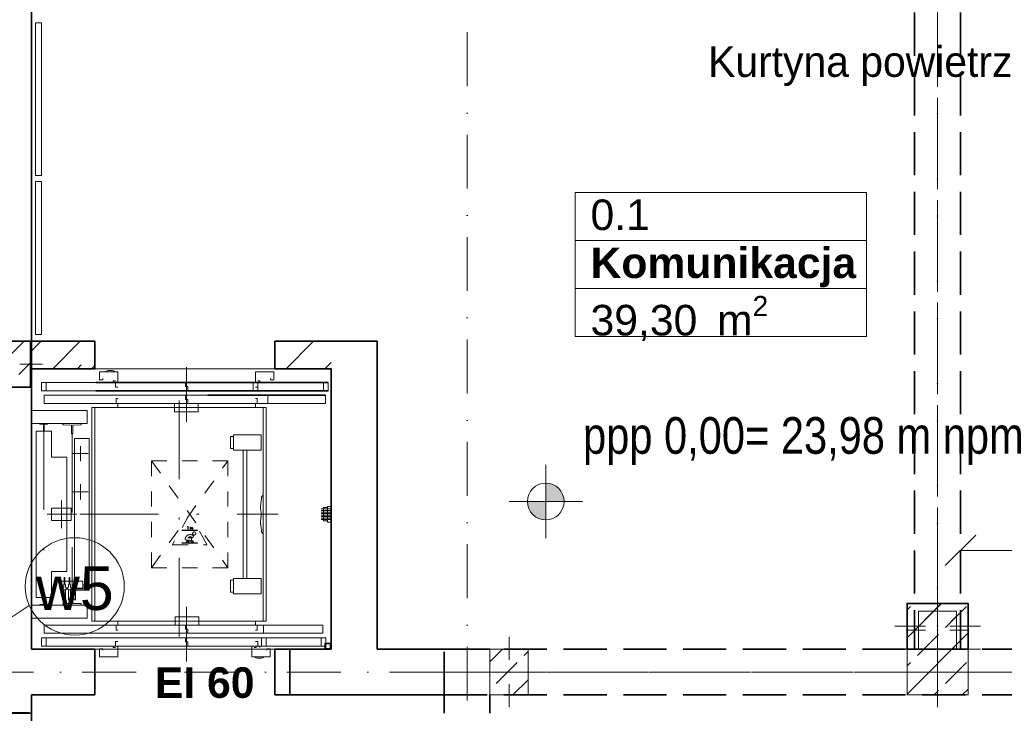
# Model space of a CAD drawing. Header units: millimetres. Extents: x -34676 to 172266, y 39940 to 476087.
# Tile 109 of 256: x 34911 to 41355, y 284253 to 288794. Entities that reach past the tile are written whole.
import ezdxf
from ezdxf.lldxf.tags import DXFTag

# ---------------------------------------------------------------- set-up
doc = ezdxf.new("R2010")
doc.units = ezdxf.units.MM
doc.header["$MEASUREMENT"] = 0
for name, pattern in [('DASHED', [2, 1, -1]), ('Krawędzie ukryte', [3.912222, 2.822222, -1.09]), ('Kropki i Kreski', [6.702778, 3.527778, -1.763889, 0, -1.411111]), ('Przerywana', [5.644444, 2.822222, -2.822222]), ('TRAZO_Y_PUNTO', [10.3, 5.15, -2.5, 0.15, -2.5])]:
    doc.linetypes.add(name, pattern=pattern)
for name, color, linetype in [('#podkład', 252, 'Continuous'), ('- strefy pomieszczeń', 7, 'Continuous'), ('2D - Ogólne', 7, 'Continuous'), ('Drzwi Archicad', 7, 'Continuous'), ('IS_Text_Pion_Wodociag', 7, 'Continuous'), ('Konstrukcja - Belki', 7, 'Continuous'), ('Konstrukcja - Siatka mod', 7, 'Continuous'), ('Konstrukcja - Stropy', 7, 'Continuous'), ('Konstrukcja - Słupy', 7, 'Continuous'), ('Konstrukcja - Ściany działowe', 7, 'Continuous'), ('Konstrukcja - Ściany nośne wew..P', 7, 'Continuous'), ('Opisy - Etykiety', 7, 'Continuous'), ('Opisy - Tekst', 7, 'Continuous'), ('Wnętrze - Wyposażenie', 7, 'Continuous'), ('Wymiarowanie - Poziomy', 7, 'Continuous')]:
    doc.layers.add(name, color=color, linetype=linetype)
doc.styles.get("Standard").update_dxf_attribs({"font": 'arial.ttf'})
doc.styles.add('STYL_AUTOMATYCZNY_1', font='arial.ttf')
doc.styles.add('STYL_AUTOMATYCZNY_2', font='arial.ttf')
doc.styles.add('STYL_AUTOMATYCZNY_4', font='arial.ttf')
doc.styles.add('STYL_AUTOMATYCZNY_5', font='arial.ttf')
doc.styles.add('STYL_AUTOMATYCZNY_7', font='txt')
tags = doc.linetypes.add('SOLID', pattern=[10, 10, 0]).pattern_tags.tags
tags[6:7] = [DXFTag(74, 4), DXFTag(75, 0), DXFTag(340, '0'), DXFTag(46, 0.0), DXFTag(50, 0.0), DXFTag(44, 0.0), DXFTag(45, 0.0)]
tags[4:5] = [DXFTag(74, 4), DXFTag(75, 0), DXFTag(340, '0'), DXFTag(46, 0.0), DXFTag(50, 0.0), DXFTag(44, 0.0), DXFTag(45, 0.0)]
pattern_1 = [(45, (-208051.03, 672090.37), (-183.84776, 183.84776), []), (45, (-208142.95, 672182.3), (-183.84776, 183.84776), [195, -65])]
pattern_2 = [(45, (-208051.03, 672090.37), (-127.27922, 127.27922), [])]

# ---------------------------------------------------------------- blocks, each defined once
blk = doc.blocks.new('UHYGFFFF')
at = {"layer": 'Konstrukcja - Słupy', "linetype": 'Continuous', "lineweight": 25}
h = blk.add_hatch(dxfattribs=at)
h.set_pattern_fill('Beton_zbrojony_0002', color=252, style=0, pattern_type=2)
h.set_pattern_definition(pattern_1)
h.paths.add_polyline_path([(34290, 392528.6), (34590, 392528.6), (34590, 392828.6), (34290, 392828.6)])
h = blk.add_hatch(dxfattribs=at)
h.set_pattern_fill('Beton_zbrojony_0002', color=252, style=0, pattern_type=2)
h.set_pattern_definition(pattern_1)
h.paths.add_polyline_path([(40327.6, 390512.7), (40727.6, 390512.7), (40727.6, 391112.7), (40327.6, 391112.7)])
h = blk.add_hatch(dxfattribs=at)
h.set_pattern_fill('Beton_zbrojony_0002', color=252, style=0, pattern_type=2)
h.set_pattern_definition(pattern_1)
h.paths.add_polyline_path([(40327.6, 390812.6), (40727.6, 390812.6), (40727.6, 391112.6), (40327.6, 391112.6)])
h = blk.add_hatch(dxfattribs=at)
h.set_pattern_fill('Beton_zbrojony_0002', color=252, style=0, pattern_type=2)
h.set_pattern_definition(pattern_1)
h.paths.add_polyline_path([(40402.6, 390811.4), (40652.6, 390811.4), (40652.6, 391061.4), (40402.6, 391061.4)])
h = blk.add_hatch(dxfattribs=at)
h.set_pattern_fill('Beton_zbrojony_0002', color=252, style=0, pattern_type=2)
h.set_pattern_definition(pattern_1)
h.paths.add_polyline_path([(37847.6, 390512.6), (37847.6, 390812.6), (37597.6, 390812.6), (37597.6, 390512.6)])
at = {"layer": 'Konstrukcja - Ściany działowe', "linetype": 'Continuous', "lineweight": 13}
h = blk.add_hatch(dxfattribs=at)
h.set_pattern_fill('Bloczki_ceramiczne_0002', color=252, style=0, pattern_type=2)
h.set_pattern_definition(pattern_2)
h.paths.add_polyline_path([(34597.6, 392828.6), (34597.6, 392648.6), (35010.6, 392648.6), (35010.6, 392828.6)])
h = blk.add_hatch(dxfattribs=at)
h.set_pattern_fill('Bloczki_ceramiczne_0002', color=252, style=0, pattern_type=2)
h.set_pattern_definition(pattern_2)
h.paths.add_polyline_path([(36559.3, 392828.6), (36190.6, 392828.6), (36190.6, 392648.6), (36559.3, 392648.6)])
at = {"layer": 'Wymiarowanie - Poziomy', "linetype": 'Continuous', "lineweight": 13}
for points in [[(37963, 391779.4), (38083, 391779.4), (38073.9, 391825.3), (38047.9, 391864.2), (38008.9, 391890.2), (37963, 391899.4)], [(37963, 391779.4), (37843, 391779.4), (37852.1, 391733.4), (37878.2, 391694.5), (37917.1, 391668.5), (37963, 391659.4)]]:
    blk.add_hatch(color=252, dxfattribs=at).paths.add_polyline_path(points)
at = {"layer": '- strefy pomieszczeń', "color": 252, "linetype": 'Continuous', "lineweight": 13, "ltscale": 100}
for p, q in [((38156.1, 393802.2), (40063.3, 393802.2)), ((38156.1, 393487.9), (38156.1, 393802.2)), ((40063.3, 393802.2), (40063.3, 393487.9)), ((40063.3, 393487.9), (38156.1, 393487.9)), ((38156.1, 393487.9), (40063.3, 393487.9)), ((38156.1, 393173.6), (38156.1, 393487.9)), ((40063.3, 393487.9), (40063.3, 393173.6)), ((40063.3, 393173.6), (38156.1, 393173.6)), ((38156.1, 393173.6), (40063.3, 393173.6)), ((38156.1, 392859.4), (38156.1, 393173.6)), ((40063.3, 393173.6), (40063.3, 392859.4)), ((40063.3, 392859.4), (38156.1, 392859.4))]:
    blk.add_line(p, q, dxfattribs=at)
at = {"color": 252, "linetype": 'Continuous', "lineweight": 13, "ltscale": 100}
for p, q in [((34622.6, 394913.6), (34622.6, 393913.6)), ((34622.6, 394913.6), (34662.6, 394913.6)), ((34662.6, 394913.6), (34662.6, 393913.6)), ((34622.6, 393913.6), (34662.6, 393913.6)), ((34622.6, 393873.6), (34622.6, 392873.6)), ((34622.6, 393873.6), (34662.6, 393873.6)), ((34662.6, 393873.6), (34662.6, 392873.6)), ((34622.6, 392873.6), (34662.6, 392873.6))]:
    blk.add_line(p, q, dxfattribs=at)
at = {"color": 252, "linetype": 'Przerywana', "lineweight": 13, "ltscale": 100}
for p, q in [((34622.6, 394913.6), (34622.6, 393913.6)), ((34622.6, 394913.6), (34662.6, 394913.6)), ((34662.6, 394913.6), (34662.6, 393913.6)), ((34622.6, 393913.6), (34662.6, 393913.6)), ((34622.6, 393873.6), (34622.6, 392873.6)), ((34622.6, 393873.6), (34662.6, 393873.6)), ((34662.6, 393873.6), (34662.6, 392873.6)), ((34622.6, 392873.6), (34662.6, 392873.6))]:
    blk.add_line(p, q, dxfattribs=at)
at = {"color": 252, "linetype": 'Continuous', "lineweight": 35, "ltscale": 100, "flags": 128}
for points in [[(36287.6, 390812.6), (36190.6, 390812.6)], [(36190.6, 390512.6), (36190.6, 390812.6)], [(36190.6, 390512.6), (36287.6, 390512.6)]]:
    blk.add_lwpolyline(points, dxfattribs=at)
at = {"layer": 'Drzwi Archicad', "color": 252, "linetype": 'Continuous', "lineweight": 35, "ltscale": 100}
for p, q in [((35010.6, 392828.6), (35010.6, 392648.6)), ((36190.6, 392828.6), (36190.6, 392648.6)), ((35010.6, 390512.6), (35010.6, 390812.6)), ((36190.6, 390512.6), (36190.6, 390812.6))]:
    blk.add_line(p, q, dxfattribs=at)
at = {"layer": 'Konstrukcja - Belki', "color": 252, "linetype": 'Krawędzie ukryte', "lineweight": 35, "ltscale": 100}
for p, q in [((40377.6, 395762.6), (40377.6, 390812.6)), ((40677.6, 395762.6), (40677.6, 390812.6)), ((37297.6, 390812.6), (43727.6, 390812.6)), ((37297.6, 390512.6), (37297.6, 390812.6)), ((40377.6, 390812.6), (40677.6, 390812.6)), ((37297.6, 390512.6), (43727.6, 390512.6)), ((34297.6, 390396.9), (34597.6, 390396.9)), ((34597.6, 390396.9), (34597.6, 388452.5))]:
    blk.add_line(p, q, dxfattribs=at)
at = {"layer": 'Konstrukcja - Belki', "color": 252, "linetype": 'Kropki i Kreski', "lineweight": 13, "ltscale": 100}
for p, q in [((40527.6, 395762.6), (40527.6, 390812.6)), ((37297.6, 390662.6), (43727.6, 390662.6))]:
    blk.add_line(p, q, dxfattribs=at)
at = {"layer": 'Konstrukcja - Siatka mod', "color": 252, "linetype": 'Kropki i Kreski', "lineweight": 13, "ltscale": 100}
for p, q in [((37447.6, 398873.3), (37447.6, 381903.8)), ((40527.6, 398868.6), (40527.6, 381903.8)), ((20180, 390662.6), (49624.6, 390662.6))]:
    blk.add_line(p, q, dxfattribs=at)
at = {"layer": 'Konstrukcja - Stropy', "color": 252, "linetype": 'Continuous', "lineweight": 13, "ltscale": 100, "flags": 128}
blk.add_lwpolyline([(34597.5, 390812.6), (36559.3, 390812.6), (36559.3, 392648.6), (34597.5, 392648.6)], close=True, dxfattribs=at)
at = {"layer": 'Konstrukcja - Słupy', "color": 252, "linetype": 'Continuous', "lineweight": 0, "ltscale": 100}
for p, q in [((34520, 392678.6), (34670, 392678.6)), ((40527.6, 391042.6), (40527.6, 391192.6)), ((40447.6, 390962.6), (40247.6, 390962.6)), ((40607.6, 390962.6), (40807.6, 390962.6)), ((40527.6, 390882.6), (40527.6, 390732.6))]:
    blk.add_line(p, q, dxfattribs=at)
at = {"layer": 'Konstrukcja - Słupy', "color": 252, "linetype": 'Continuous', "lineweight": 13, "ltscale": 100}
for p, q in [((40527.6, 390892.7), (40527.6, 391192.7)), ((40527.6, 391016.4), (40527.6, 391141.4)), ((37722.6, 390742.6), (37722.6, 390892.6)), ((40447.6, 390936.4), (40322.6, 390936.4)), ((40607.6, 390936.4), (40732.6, 390936.4)), ((40447.6, 390812.7), (40247.6, 390812.7)), ((40527.6, 390856.4), (40527.6, 390731.4)), ((40607.6, 390812.7), (40807.6, 390812.7)), ((40527.6, 390732.7), (40527.6, 390432.7)), ((37642.6, 390662.6), (37517.6, 390662.6)), ((37802.6, 390662.6), (37927.6, 390662.6)), ((37722.6, 390582.6), (37722.6, 390432.6))]:
    blk.add_line(p, q, dxfattribs=at)
at = {"layer": 'Konstrukcja - Słupy', "color": 252, "linetype": 'Continuous', "lineweight": 35, "ltscale": 100, "flags": 128}
for points in [[(34290, 392528.6), (34590, 392528.6), (34590, 392828.6), (34290, 392828.6)], [(40327.6, 390812.6), (40727.6, 390812.6), (40727.6, 391112.6), (40327.6, 391112.6)]]:
    blk.add_lwpolyline(points, close=True, dxfattribs=at)
at = {"layer": 'Konstrukcja - Słupy', "color": 252, "linetype": 'Continuous', "lineweight": 13, "ltscale": 100, "flags": 128}
for points in [[(40327.6, 390512.7), (40727.6, 390512.7), (40727.6, 391112.7), (40327.6, 391112.7)], [(40402.6, 390811.4), (40652.6, 390811.4), (40652.6, 391061.4), (40402.6, 391061.4)], [(37847.6, 390512.6), (37847.6, 390812.6), (37597.6, 390812.6), (37597.6, 390512.6)]]:
    blk.add_lwpolyline(points, close=True, dxfattribs=at)
at = {"layer": 'Konstrukcja - Słupy', "color": 252, "linetype": 'Continuous', "lineweight": 0, "ltscale": 100}
blk.add_point((40527.6, 390962.6), dxfattribs=at)
at = {"layer": 'Konstrukcja - Słupy', "color": 252, "linetype": 'Continuous', "lineweight": 13, "ltscale": 100}
for p in [(40527.6, 390936.4), (40527.6, 390812.7), (37722.6, 390662.6)]:
    blk.add_point(p, dxfattribs=at)
at = {"layer": 'Konstrukcja - Ściany działowe', "color": 252, "linetype": 'Continuous', "lineweight": 35, "ltscale": 100}
for p, q in [((35010.6, 392828.6), (35010.6, 392648.6)), ((36190.6, 392828.6), (36190.6, 392648.6))]:
    blk.add_line(p, q, dxfattribs=at)
at = {"layer": 'Konstrukcja - Ściany działowe', "color": 252, "linetype": 'Continuous', "lineweight": 35, "ltscale": 100, "flags": 128}
for points in [[(35010.6, 392828.6), (34597.6, 392828.6)], [(34597.6, 392828.6), (34597.6, 392648.6)], [(36559.3, 392828.6), (36190.6, 392828.6)], [(36859.3, 392828.6), (36559.3, 392828.6)], [(34597.6, 392648.6), (35010.6, 392648.6)], [(36190.6, 392648.6), (36559.3, 392648.6)]]:
    blk.add_lwpolyline(points, dxfattribs=at)
at = {"layer": 'Konstrukcja - Ściany nośne wew..P', "color": 252, "linetype": 'Continuous', "lineweight": 35, "ltscale": 100}
for p, q in [((35010.6, 390512.6), (35010.6, 390812.6)), ((36287.6, 390812.6), (36287.6, 390512.6))]:
    blk.add_line(p, q, dxfattribs=at)
at = {"layer": 'Konstrukcja - Ściany nośne wew..P', "color": 252, "linetype": 'Continuous', "lineweight": 35, "ltscale": 100, "flags": 128}
for points in [[(34597.6, 390812.6), (34597.6, 395462.6)], [(36859.3, 390812.6), (36859.3, 392828.6)], [(36559.3, 392648.6), (36559.3, 390812.6)], [(35010.6, 390812.6), (34597.6, 390812.6)], [(36559.3, 390812.6), (36287.6, 390812.6)], [(37597.6, 390812.6), (36859.3, 390812.6)], [(34597.6, 390512.6), (35010.6, 390512.6)], [(34597.6, 390392.7), (34597.6, 390512.6)], [(36287.6, 390512.6), (37297.6, 390512.6)], [(37297.6, 390512.6), (37297.6, 390392.6)], [(37597.6, 390392.6), (37597.6, 390512.6)], [(34297.6, 390392.7), (34597.6, 390392.7)]]:
    blk.add_lwpolyline(points, dxfattribs=at)
at = {"layer": 'Opisy - Etykiety', "color": 252, "linetype": 'Continuous', "lineweight": 20, "ltscale": 100}
for p, q in [((40777.6, 391559.4), (40577.6, 391359.4)), ((40677.6, 391459.4), (41041.7, 391459.4))]:
    blk.add_line(p, q, dxfattribs=at)
at = {"layer": 'Wnętrze - Wyposażenie', "color": 252, "linetype": 'Continuous', "lineweight": 13, "ltscale": 100}
for p, q in [((34597.6, 390812.6), (34597.6, 392648.6)), ((34922.6, 392648.6), (34597.6, 392648.6)), ((34897.6, 392648.6), (34922.6, 392673.6)), ((35042.6, 392628.6), (35162.6, 392628.6)), ((35042.6, 392575.6), (35042.6, 392628.6)), ((35082.6, 392628.6), (35087.2, 392632.4)), ((35082.6, 392628.6), (35082.6, 392628.6)), ((35087.2, 392632.4), (35092.9, 392635.4)), ((35092.9, 392635.4), (35098.8, 392637.1)), ((35098.8, 392637.1), (35105.1, 392637.6)), ((35120.1, 392637.6), (35105, 392637.6)), ((35126.3, 392637.1), (35120.1, 392637.6)), ((35132.2, 392635.4), (35126.3, 392637.1)), ((35137.9, 392632.4), (35132.2, 392635.4)), ((35142.6, 392628.6), (35137.9, 392632.4)), ((35142.6, 392628.6), (35142.6, 392628.6)), ((35162.6, 392628.6), (35162.6, 392558.6)), ((36062.6, 392628.6), (36062.6, 392558.6)), ((36182.6, 392628.6), (36062.6, 392628.6)), ((36178.6, 392648.6), (36197.6, 392648.6)), ((36178.6, 392648.6), (36557.6, 392648.6)), ((36182.6, 392575.6), (36182.6, 392628.6)), ((36557.6, 392648.6), (36557.6, 390812.6)), ((34662.6, 392558.6), (34662.6, 392504.6)), ((36077.6, 392558.6), (34662.6, 392558.6)), ((36538.6, 392558.6), (34662.6, 392558.6)), ((34692.6, 392504.6), (34692.6, 392558.6)), ((35064.6, 392575.6), (35042.6, 392575.6)), ((35064.6, 392585.6), (35064.6, 392575.6)), ((35132.6, 392568.6), (35147.6, 392568.6)), ((35132.6, 392558.6), (35132.6, 392568.6)), ((35147.6, 392558.6), (35147.6, 392528.6)), ((35212.6, 392558.6), (35212.6, 392558.6)), ((35562.6, 392558.6), (35212.6, 392558.6)), ((35562.6, 392558.6), (35212.6, 392558.6)), ((35562.6, 392558.6), (35562.6, 392558.6)), ((35605.1, 392558.6), (35605.1, 392531.6)), ((35662.6, 392558.6), (35662.6, 392558.6)), ((36012.6, 392558.6), (35662.6, 392558.6)), ((36012.6, 392558.6), (35662.6, 392558.6)), ((36012.6, 392558.6), (36012.6, 392558.6)), ((36047.6, 392558.6), (36047.6, 392504.6)), ((36092.6, 392568.6), (36077.6, 392568.6)), ((36077.6, 392504.6), (36077.6, 392558.6)), ((36077.6, 392558.6), (36077.6, 392528.6)), ((36092.6, 392558.6), (36092.6, 392568.6)), ((36160.6, 392585.6), (36160.6, 392575.6)), ((36160.6, 392575.6), (36182.6, 392575.6)), ((36508.6, 392558.6), (36508.6, 392504.6)), ((36538.6, 392504.6), (36538.6, 392558.6)), ((36077.6, 392504.6), (34662.6, 392504.6)), ((36538.6, 392504.6), (34662.6, 392504.6)), ((35162.6, 392528.6), (35147.6, 392528.6)), ((35562.6, 392504.6), (35212.6, 392504.6)), ((35605.1, 392531.6), (35620.1, 392531.6)), ((35620.1, 392531.6), (35620.1, 392504.6)), ((36012.6, 392504.6), (35662.6, 392504.6)), ((36062.6, 392528.6), (36077.6, 392528.6)), ((34680.6, 392474.6), (34680.6, 392420.6)), ((36144.6, 392474.6), (34680.6, 392474.6)), ((36520.6, 392474.6), (34680.6, 392474.6)), ((34680.6, 392420.6), (36144.6, 392420.6)), ((34680.6, 392420.6), (34680.6, 392420.6)), ((36144.6, 392420.6), (34680.6, 392420.6)), ((34680.6, 392420.6), (36520.6, 392420.6)), ((36520.6, 392420.6), (34680.6, 392420.6)), ((36520.6, 392474.6), (34844.6, 392474.6)), ((36520.6, 392420.6), (34844.6, 392420.6)), ((35162.6, 392454.6), (35150.6, 392454.6)), ((35150.6, 392454.6), (35150.6, 392420.6)), ((35162.6, 392395.6), (35162.6, 392420.6)), ((35562.6, 392474.6), (35212.6, 392474.6)), ((35562.6, 392474.6), (35212.6, 392474.6)), ((35212.6, 392474.6), (35212.6, 392474.6)), ((35562.6, 392420.6), (35212.6, 392420.6)), ((35313.6, 392420.6), (35461.6, 392420.6)), ((35313.6, 392420.6), (35313.6, 392420.6)), ((35461.6, 392420.6), (35461.6, 392420.6)), ((35532.6, 392420.6), (35532.6, 392366.6)), ((35562.6, 392474.6), (35562.6, 392474.6)), ((35605.1, 392447.6), (35605.1, 392474.6)), ((35620.1, 392447.6), (35605.1, 392447.6)), ((35620.1, 392420.6), (35620.1, 392447.6)), ((36012.6, 392474.6), (35662.6, 392474.6)), ((36012.6, 392474.6), (35662.6, 392474.6)), ((35662.6, 392474.6), (35662.6, 392474.6)), ((36012.6, 392420.6), (35662.6, 392420.6)), ((35687.6, 392366.6), (35687.6, 392420.6)), ((36062.6, 392420.6), (35900.6, 392420.6)), ((36012.6, 392474.6), (36012.6, 392474.6)), ((36062.6, 392454.6), (36074.6, 392454.6)), ((36062.6, 392395.6), (36062.6, 392420.6)), ((36074.6, 392420.6), (36074.6, 392454.6)), ((36112.6, 392420.6), (36112.6, 392420.6)), ((36112.6, 392420.6), (36112.6, 392420.6)), ((36112.6, 392420.6), (36112.6, 392420.6)), ((36144.6, 392420.6), (36144.6, 392474.6)), ((36520.6, 392420.6), (36520.6, 392474.6)), ((34960.6, 392375.6), (34597.6, 392375.6)), ((34597.6, 392375.6), (34597.6, 392290.6)), ((34960.6, 392290.6), (34960.6, 392375.6)), ((34992.6, 390995.6), (34992.6, 392395.6)), ((34992.6, 392395.6), (36132.6, 392395.6)), ((35012.6, 392395.6), (36112.6, 392395.6)), ((35012.6, 392395.6), (35012.6, 392270.6)), ((35012.6, 392395.6), (35012.6, 390995.6)), ((35532.6, 392366.6), (35687.6, 392366.6)), ((36112.6, 392395.6), (35900.6, 392395.6)), ((36112.6, 392395.6), (36112.6, 390995.6)), ((36112.6, 392395.6), (36112.6, 392270.6)), ((36132.6, 392395.6), (36132.6, 390995.6)), ((34597.6, 392290.6), (34960.6, 392290.6)), ((34727.6, 392240.6), (34627.6, 392240.6)), ((34627.6, 392240.6), (34627.6, 391150.6)), ((34652.6, 392286.6), (34652.6, 392289.6)), ((34701.6, 392290.6), (34653.6, 392290.6)), ((34674.1, 392285.6), (34653.6, 392285.6)), ((34675.1, 392284.6), (34675.1, 392241.6)), ((34679.1, 392240.6), (34676.1, 392240.6)), ((34677.6, 392240.6), (34677.6, 391835.6)), ((34677.6, 392240.6), (34677.6, 391960.6)), ((34680.1, 392241.6), (34680.1, 392284.6)), ((34681.1, 392285.6), (34701.6, 392285.6)), ((34702.6, 392289.6), (34702.6, 392286.6)), ((34727.6, 392069.6), (34727.6, 392240.6)), ((34802.6, 392290.6), (34802.6, 392283.6)), ((34802.6, 392290.6), (34922.6, 392290.6)), ((34855.6, 392279.5), (34805.5, 392280.6)), ((34858.2, 392248.6), (34858.1, 392248.6)), ((34858.1, 392223.6), (34858.1, 392248.6)), ((34858.6, 392249), (34858.6, 392276.5)), ((34866.6, 392249), (34866.6, 392276.5)), ((34867.1, 392248.6), (34867, 392248.6)), ((34867.1, 392223.6), (34867.1, 392248.6)), ((34869.5, 392279.5), (34919.6, 392280.6)), ((34922.6, 392290.6), (34922.6, 392283.6)), ((34859.1, 392222.6), (34858.1, 392223.6)), ((34859.1, 392222.6), (34866.1, 392222.6)), ((34862.6, 392222.6), (34862.6, 391835.6)), ((34866.1, 392222.6), (34867.1, 392223.6)), ((34877.6, 392192.6), (34877.6, 391198.6)), ((34974.6, 392192.6), (34877.6, 392192.6)), ((34974.6, 392192.6), (34974.6, 391198.6)), ((35918.5, 392205.6), (35898.5, 392205.6)), ((35898.5, 392205.6), (35898.5, 392126.1)), ((36101, 392215.6), (35918.5, 392215.6)), ((35918.5, 392215.6), (35918.5, 392116.1)), ((36101, 392116.1), (36101, 392215.6)), ((35898.5, 392126.1), (35918.5, 392126.1)), ((35918.5, 392116.1), (36101, 392116.1)), ((35981.6, 392116.1), (35981.6, 391275.1)), ((36006.6, 391275.1), (36006.6, 392116.1)), ((34827.6, 392069.6), (34727.6, 392069.6)), ((34827.6, 392069.6), (34827.6, 391321.6)), ((36099.5, 391777.4), (36097.5, 391772.5)), ((36099.5, 391777.4), (36100.3, 391782.3)), ((36112.5, 391823.4), (36101.6, 391808.8)), ((36101.6, 391808.9), (36101.6, 391808.9)), ((36103.5, 391805.7), (36103.5, 391791.9)), ((36112.6, 391567.8), (36112.5, 391823.4)), ((34727.6, 391735.6), (34727.6, 391655.6)), ((34857.6, 391735.6), (34727.6, 391735.6)), ((34857.6, 391735.6), (34857.6, 391655.6)), ((36096.1, 391743.8), (36096.1, 391743.9)), ((36096.1, 391743.4), (36096.1, 391743.4)), ((36096.1, 391743.4), (36096.1, 391733.5)), ((36096.1, 391741), (36096.1, 391741.1)), ((36096.1, 391740.6), (36096.1, 391740.6)), ((36097.5, 391760.6), (36097.5, 391772.5)), ((36097.6, 391727.8), (36097.6, 391716.1)), ((36097.6, 391716.1), (36099.5, 391711.6)), ((36492.6, 391730.6), (36552.6, 391730.6)), ((36492.6, 391720.6), (36552.6, 391720.6)), ((36497.6, 391730.6), (36508.6, 391730.6)), ((36497.6, 391720.6), (36508.6, 391720.6)), ((36508.6, 391739.1), (36533.6, 391739.1)), ((36508.6, 391739.1), (36508.6, 391652.1)), ((36533.6, 391747.1), (36533.6, 391644.1)), ((36533.6, 391747.1), (36557.6, 391747.1)), ((36557.6, 391747.1), (36557.6, 391644.1)), ((34727.6, 391655.6), (34857.6, 391655.6)), ((36098.5, 391676.2), (36097.5, 391673.3)), ((36097.5, 391661.4), (36097.5, 391673.3)), ((36099.5, 391678.2), (36098.5, 391676.2)), ((36099.5, 391678.2), (36099.5, 391711.6)), ((36492.6, 391710.6), (36552.6, 391710.6)), ((36492.6, 391700.6), (36552.6, 391700.6)), ((36492.6, 391690.6), (36552.6, 391690.6)), ((36492.6, 391680.6), (36552.6, 391680.6)), ((36492.6, 391670.6), (36552.6, 391670.6)), ((36492.6, 391660.6), (36552.6, 391660.6)), ((36497.6, 391710.6), (36508.6, 391710.6)), ((36497.6, 391700.6), (36508.6, 391700.6)), ((36497.6, 391690.6), (36508.6, 391690.6)), ((36497.6, 391680.6), (36508.6, 391680.6)), ((36497.6, 391670.6), (36508.6, 391670.6)), ((36497.6, 391660.6), (36508.6, 391660.6)), ((36508.6, 391652.1), (36533.6, 391652.1)), ((36096.1, 391644.2), (36096.1, 391634.3)), ((36096.1, 391644.2), (36096.1, 391644.2)), ((36096.1, 391641.4), (36096.1, 391641.4)), ((36097.6, 391628.6), (36097.6, 391616.9)), ((36097.6, 391616.9), (36099.5, 391612.4)), ((36103.3, 391598.2), (36103.6, 391597.9)), ((36103.6, 391597.9), (36103.5, 391584.1)), ((36533.6, 391644.1), (36557.6, 391644.1)), ((36101.6, 391580.9), (36101.6, 391580.9)), ((36101.6, 391580.9), (36112.6, 391567.8)), ((34862.6, 391168.6), (34862.6, 391480.6)), ((34862.6, 391168.6), (34862.6, 391480.6)), ((34727.6, 391321.6), (34727.6, 391150.6)), ((34827.6, 391321.6), (34727.6, 391321.6)), ((34811.2, 391282.5), (34811.2, 391238.9)), ((34816, 391282.5), (34811.2, 391282.5)), ((34816, 391238.9), (34816, 391282.5)), ((34843.2, 391282.5), (34843.2, 391238.9)), ((34848, 391282.5), (34843.2, 391282.5)), ((34848, 391238.9), (34848, 391282.5)), ((34877.2, 391282.5), (34877.2, 391238.9)), ((34882, 391282.5), (34877.2, 391282.5)), ((34882, 391238.9), (34882, 391282.5)), ((35918.5, 391265.1), (35898.5, 391265.1)), ((35898.5, 391265.1), (35898.5, 391185.6)), ((36101, 391275.1), (35918.5, 391275.1)), ((35918.5, 391275.1), (35918.5, 391175.6)), ((36101, 391175.6), (36101, 391275.1)), ((34811.2, 391258.6), (34792.6, 391258.6)), ((34792.6, 391258.6), (34792.6, 391208.6)), ((34792.6, 391211.6), (34801.7, 391211.6)), ((34792.6, 391208.6), (34801.7, 391208.6)), ((34805.1, 391213.7), (34801.7, 391213.7)), ((34801.7, 391213.7), (34801.7, 391206)), ((34801.7, 391206), (34805.1, 391206)), ((34807.6, 391217.7), (34805.1, 391217.7)), ((34805.1, 391217.7), (34805.1, 391213.7)), ((34805.1, 391202), (34805.1, 391206)), ((34822.1, 391202.1), (34805.1, 391202)), ((34807.6, 391234.9), (34808.6, 391235.9)), ((34807.6, 391217.7), (34807.6, 391234.9)), ((34807.6, 391202), (34807.6, 391135.9)), ((34808.6, 391238.4), (34809.1, 391238.9)), ((34808.6, 391235.9), (34808.6, 391238.4)), ((34809.1, 391238.9), (34818.1, 391238.9)), ((34843.2, 391258.6), (34816, 391258.6)), ((34818.1, 391238.9), (34818.6, 391238.4)), ((34818.6, 391238.4), (34818.6, 391235.9)), ((34818.6, 391235.9), (34819.6, 391234.9)), ((34819.6, 391234.9), (34819.6, 391217.7)), ((34822.1, 391217.7), (34819.6, 391217.7)), ((34819.6, 391135.9), (34819.6, 391202)), ((34822.1, 391213.7), (34822.1, 391217.7)), ((34825.6, 391213.7), (34822.1, 391213.7)), ((34822.1, 391206), (34825.6, 391206)), ((34822.1, 391206), (34822.1, 391202.1)), ((34825.6, 391206), (34825.6, 391213.7)), ((34825.6, 391211.6), (34833.7, 391211.6)), ((34825.6, 391208.6), (34833.7, 391208.6)), ((34837.1, 391213.7), (34833.7, 391213.7)), ((34833.7, 391213.7), (34833.7, 391206)), ((34833.7, 391206), (34837.1, 391206)), ((34837.1, 391217.7), (34839.6, 391217.7)), ((34839.6, 391217.7), (34837.1, 391217.7)), ((34837.1, 391213.7), (34837.1, 391217.7)), ((34837.1, 391202.1), (34837.1, 391206)), ((34854.1, 391202), (34837.1, 391202.1)), ((34839.6, 391234.9), (34840.6, 391235.9)), ((34839.6, 391217.7), (34839.6, 391234.9)), ((34839.6, 391202), (34839.6, 391135.9)), ((34840.6, 391238.4), (34841.1, 391238.9)), ((34840.6, 391235.9), (34840.6, 391238.4)), ((34841.1, 391238.9), (34850.1, 391238.9)), ((34877.2, 391258.6), (34848, 391258.6)), ((34850.1, 391238.9), (34850.6, 391238.4)), ((34850.6, 391238.4), (34850.6, 391235.9)), ((34850.6, 391235.9), (34851.6, 391234.9)), ((34851.6, 391234.9), (34851.6, 391217.7)), ((34851.6, 391217.7), (34854.1, 391217.7)), ((34854.1, 391217.7), (34851.6, 391217.7)), ((34851.6, 391135.9), (34851.6, 391202)), ((34854.1, 391217.7), (34854.1, 391213.7)), ((34857.6, 391213.7), (34854.1, 391213.7)), ((34854.1, 391206), (34857.6, 391206)), ((34854.1, 391206), (34854.1, 391202)), ((34857.6, 391206), (34857.6, 391213.7)), ((34857.6, 391211.6), (34867.7, 391211.6)), ((34857.6, 391208.6), (34867.7, 391208.6)), ((34862.6, 391192.1), (34862.6, 391196.1)), ((34871.1, 391213.7), (34867.7, 391213.7)), ((34867.7, 391213.7), (34867.7, 391206)), ((34867.7, 391206), (34871.1, 391206)), ((34871.1, 391217.7), (34873.6, 391217.7)), ((34873.6, 391217.7), (34871.1, 391217.7)), ((34871.1, 391217.7), (34873.6, 391217.7)), ((34871.1, 391213.7), (34871.1, 391217.7)), ((34871.1, 391202), (34871.1, 391206)), ((34888.1, 391202), (34871.1, 391202)), ((34873.6, 391234.9), (34874.6, 391235.9)), ((34873.6, 391217.7), (34873.6, 391234.9)), ((34873.6, 391202), (34873.6, 391135.9)), ((34874.6, 391238.4), (34875.1, 391238.9)), ((34874.6, 391235.9), (34874.6, 391238.4)), ((34875.1, 391238.9), (34884.1, 391238.9)), ((34974.6, 391198.6), (34877.6, 391198.6)), ((34932.6, 391258.6), (34882, 391258.6)), ((34884.1, 391238.9), (34884.6, 391238.4)), ((34884.6, 391238.4), (34884.6, 391235.9)), ((34884.6, 391235.9), (34885.6, 391234.9)), ((34885.6, 391234.9), (34885.6, 391217.7)), ((34885.6, 391217.7), (34888.1, 391217.7)), ((34888.1, 391217.7), (34885.6, 391217.7)), ((34885.6, 391217.7), (34888.1, 391217.7)), ((34885.6, 391200.6), (34885.6, 391202)), ((34885.6, 391135.9), (34885.6, 391200.6)), ((34888.1, 391217.7), (34888.1, 391213.7)), ((34891.6, 391213.7), (34888.1, 391213.7)), ((34888.1, 391206), (34891.6, 391206)), ((34888.1, 391206), (34888.1, 391202)), ((34891.6, 391206), (34891.6, 391213.7)), ((34891.6, 391211.6), (34932.6, 391211.6)), ((34891.6, 391208.6), (34932.6, 391208.6)), ((34932.6, 391208.6), (34932.6, 391258.6)), ((34727.6, 391150.6), (34627.6, 391150.6)), ((34675.1, 391106.6), (34675.1, 391149.6)), ((34679.1, 391150.6), (34676.1, 391150.6)), ((34680.1, 391149.6), (34680.1, 391106.6)), ((34807.6, 391135.9), (34808.6, 391134.9)), ((34808.6, 391134.9), (34818.6, 391134.9)), ((34818.6, 391134.9), (34819.6, 391135.9)), ((34839.6, 391135.9), (34840.6, 391134.9)), ((34840.6, 391134.9), (34850.6, 391134.9)), ((34850.6, 391134.9), (34851.6, 391135.9)), ((34854.6, 391192.1), (34870.6, 391192.1)), ((34859.1, 391168.6), (34858.1, 391167.6)), ((34858.1, 391167.6), (34858.1, 391142.6)), ((34858.2, 391142.6), (34858.1, 391142.6)), ((34858.6, 391142.2), (34858.6, 391114.8)), ((34859.1, 391168.6), (34866.1, 391168.6)), ((34862.6, 391192.1), (34862.6, 391188.5)), ((34866.1, 391168.6), (34867.1, 391167.6)), ((34866.6, 391142.2), (34866.6, 391114.8)), ((34867.1, 391142.6), (34867, 391142.6)), ((34867.1, 391167.6), (34867.1, 391142.6)), ((34873.6, 391135.9), (34874.6, 391134.9)), ((34874.6, 391134.9), (34884.6, 391134.9)), ((34884.6, 391134.9), (34885.6, 391135.9)), ((35898.5, 391185.6), (35918.5, 391185.6)), ((35918.5, 391175.6), (36101, 391175.6)), ((34960.6, 391100.6), (34597.6, 391100.6)), ((34597.6, 391100.6), (34597.6, 391015.6)), ((34652.6, 391104.6), (34652.6, 391101.6)), ((34674.1, 391105.6), (34653.6, 391105.6)), ((34701.6, 391100.6), (34653.6, 391100.6)), ((34681.1, 391105.6), (34701.6, 391105.6)), ((34702.6, 391101.6), (34702.6, 391104.6)), ((34802.6, 391100.6), (34802.6, 391107.7)), ((34802.6, 391100.6), (34922.6, 391100.6)), ((34855.6, 391111.8), (34805.5, 391110.7)), ((34869.5, 391111.8), (34919.6, 391110.7)), ((34922.6, 391100.6), (34922.6, 391107.7)), ((34960.6, 391015.6), (34960.6, 391100.6)), ((36112.6, 390995.6), (36112.6, 391089.6)), ((34597.6, 391015.6), (34960.6, 391015.6)), ((35537.6, 391024.6), (35537.6, 390970.6)), ((35692.6, 391024.6), (35537.6, 391024.6)), ((35692.6, 390970.6), (35692.6, 391024.6)), ((34680.6, 390970.6), (34868.6, 390970.6)), ((36114.6, 390970.6), (34680.6, 390970.6)), ((34680.6, 390970.6), (34680.6, 390916.6)), ((34680.6, 390970.6), (36114.6, 390970.6)), ((34680.6, 390970.6), (34680.6, 390970.6)), ((36504.6, 390970.6), (34680.6, 390970.6)), ((34680.6, 390970.6), (36504.6, 390970.6)), ((34992.6, 390995.6), (36132.6, 390995.6)), ((35112.6, 390970.6), (35112.6, 390970.6)), ((35112.6, 390970.6), (35112.6, 390970.6)), ((35112.6, 390970.6), (35112.6, 390970.6)), ((35150.6, 390970.6), (35150.6, 390936.6)), ((35162.6, 390995.6), (35162.6, 390970.6)), ((35212.6, 390970.6), (35562.6, 390970.6)), ((35605.1, 390970.6), (35605.1, 390943.6)), ((35605.1, 390943.6), (35620.1, 390943.6)), ((35620.1, 390943.6), (35620.1, 390916.6)), ((35662.6, 390970.6), (36012.6, 390970.6)), ((35911.6, 390970.6), (35763.6, 390970.6)), ((35763.6, 390970.6), (35763.6, 390970.6)), ((36112.6, 390995.6), (35900.6, 390995.6)), ((36062.6, 390970.6), (35900.6, 390970.6)), ((35911.6, 390970.6), (35911.6, 390970.6)), ((36062.6, 390995.6), (36062.6, 390970.6)), ((36074.6, 390936.6), (36074.6, 390970.6)), ((36114.6, 390916.6), (36114.6, 390970.6)), ((36504.6, 390916.6), (36504.6, 390970.6)), ((36504.6, 390970.6), (36504.6, 390970.6)), ((36544.6, 390970.6), (36544.6, 390970.6)), ((34662.6, 390886.6), (35400.6, 390886.6)), ((34662.6, 390886.6), (35774.6, 390886.6)), ((34662.6, 390886.6), (35042.6, 390886.6)), ((34662.6, 390886.6), (34662.6, 390832.6)), ((34662.6, 390886.6), (36132.6, 390886.6)), ((34662.6, 390886.6), (36522.6, 390886.6)), ((34680.6, 390916.6), (35774.6, 390916.6)), ((34680.6, 390916.6), (34868.6, 390916.6)), ((34680.6, 390916.6), (36114.6, 390916.6)), ((34680.6, 390916.6), (36504.6, 390916.6)), ((34692.6, 390832.6), (34692.6, 390886.6)), ((35162.6, 390936.6), (35150.6, 390936.6)), ((35212.6, 390916.6), (35562.6, 390916.6)), ((35212.6, 390916.6), (35562.6, 390916.6)), ((35212.6, 390916.6), (35212.6, 390916.6)), ((35212.6, 390886.6), (35562.6, 390886.6)), ((35562.6, 390916.6), (35562.6, 390916.6)), ((35605.1, 390859.6), (35605.1, 390886.6)), ((35662.6, 390916.6), (36012.6, 390916.6)), ((35662.6, 390916.6), (36012.6, 390916.6)), ((35662.6, 390916.6), (35662.6, 390916.6)), ((35662.6, 390886.6), (36012.6, 390886.6)), ((36012.6, 390916.6), (36012.6, 390916.6)), ((36062.6, 390936.6), (36074.6, 390936.6)), ((36102.6, 390886.6), (36102.6, 390832.6)), ((36132.6, 390832.6), (36132.6, 390886.6)), ((36492.6, 390886.6), (36492.6, 390832.6)), ((36522.6, 390832.6), (36522.6, 390886.6)), ((34597.6, 390812.6), (35022.6, 390812.6)), ((34597.6, 390812.6), (34597.6, 390812.6)), ((34662.6, 390832.6), (35042.6, 390832.6)), ((34662.6, 390832.6), (36132.6, 390832.6)), ((34662.6, 390832.6), (36522.6, 390832.6)), ((35042.6, 390815.6), (35042.6, 390762.6)), ((35064.6, 390815.6), (35042.6, 390815.6)), ((35064.6, 390805.6), (35064.6, 390815.6)), ((35132.6, 390832.6), (35132.6, 390822.6)), ((35132.6, 390822.6), (35147.6, 390822.6)), ((35147.6, 390832.6), (35147.6, 390862.6)), ((35162.6, 390862.6), (35147.6, 390862.6)), ((35162.6, 390762.6), (35162.6, 390832.6)), ((35212.6, 390832.6), (35212.6, 390832.6)), ((35212.6, 390832.6), (35562.6, 390832.6)), ((35212.6, 390832.6), (35562.6, 390832.6)), ((35562.6, 390832.6), (35562.6, 390832.6)), ((35620.1, 390859.6), (35605.1, 390859.6)), ((35620.1, 390832.6), (35620.1, 390859.6)), ((35662.6, 390832.6), (35662.6, 390832.6)), ((35662.6, 390832.6), (36012.6, 390832.6)), ((35662.6, 390832.6), (36012.6, 390832.6)), ((36012.6, 390832.6), (36012.6, 390832.6)), ((36038.6, 390762.6), (36038.6, 390832.6)), ((36068.6, 390822.6), (36053.6, 390822.6)), ((36062.6, 390862.6), (36077.6, 390862.6)), ((36068.6, 390832.6), (36068.6, 390822.6)), ((36077.6, 390832.6), (36077.6, 390862.6)), ((36092.6, 390832.6), (36092.6, 390822.6)), ((36136.6, 390815.6), (36158.6, 390815.6)), ((36136.6, 390805.6), (36136.6, 390815.6)), ((36158.6, 390815.6), (36158.6, 390762.6)), ((36178.6, 390812.6), (36557.6, 390812.6)), ((36557.6, 390852.6), (36517.6, 390852.6)), ((36517.6, 390852.6), (36517.6, 390812.6)), ((36517.6, 390812.6), (36557.6, 390812.6)), ((36552.6, 390847.6), (36522.6, 390847.6)), ((36522.6, 390847.6), (36522.6, 390817.6)), ((36522.6, 390817.6), (36552.6, 390817.6)), ((36552.6, 390817.6), (36552.6, 390847.6)), ((36557.6, 390812.6), (36557.6, 390852.6)), ((35042.6, 390762.6), (35162.6, 390762.6)), ((36158.6, 390762.6), (36038.6, 390762.6)), ((36058.6, 390762.6), (36063.2, 390758.8)), ((36058.6, 390762.6), (36058.6, 390762.6)), ((36063.2, 390758.8), (36068.9, 390755.8)), ((36068.9, 390755.8), (36074.8, 390754.1)), ((36074.8, 390754.1), (36081.1, 390753.6)), ((36096.1, 390753.6), (36081, 390753.6)), ((36102.3, 390754.1), (36096.1, 390753.6)), ((36108.2, 390755.8), (36102.3, 390754.1)), ((36113.9, 390758.8), (36108.2, 390755.8)), ((36118.6, 390762.6), (36113.9, 390758.8)), ((36118.6, 390762.6), (36118.6, 390762.6))]:
    blk.add_line(p, q, dxfattribs=at)
at = {"layer": 'Wnętrze - Wyposażenie', "color": 252, "linetype": 'TRAZO_Y_PUNTO', "lineweight": 13, "ltscale": 100}
for p, q in [((35612.6, 392658.6), (35612.6, 392300.6)), ((35562.6, 390895.6), (35562.6, 392495.6)), ((34677.6, 392240.6), (34677.6, 391150.6)), ((34862.6, 392222.6), (34862.6, 391168.6)), ((34917.6, 392042.6), (34917.6, 392142.6)), ((34867.6, 392092.6), (34917.6, 392092.6)), ((34967.6, 392092.6), (34917.6, 392092.6)), ((34867.6, 391842.6), (34917.6, 391842.6)), ((34917.6, 391792.6), (34917.6, 391892.6)), ((34967.6, 391842.6), (34917.6, 391842.6)), ((34792.6, 391785.6), (34792.6, 391605.6)), ((34700, 391695.6), (34893.8, 391695.6)), ((34912.6, 391695.6), (36212.6, 391695.6)), ((34974.6, 391695.6), (34915.6, 391695.6)), ((35612.6, 390732.6), (35612.6, 391090.6))]:
    blk.add_line(p, q, dxfattribs=at)
at = {"layer": 'Wnętrze - Wyposażenie', "color": 252, "linetype": 'Continuous', "lineweight": 35, "ltscale": 100}
for p, q in [((36538.6, 392558.6), (35018.6, 392558.6)), ((36538.6, 392504.6), (35018.6, 392504.6)), ((36538.6, 392504.6), (35376.6, 392504.6)), ((36538.6, 392504.6), (35750.6, 392504.6)), ((36520.6, 392474.6), (35750.6, 392474.6))]:
    blk.add_line(p, q, dxfattribs=at)
at = {"layer": 'Wnętrze - Wyposażenie', "color": 252, "linetype": 'Continuous', "lineweight": 18, "ltscale": 100}
blk.add_line((36520.6, 392420.6), (36520.6, 392420.6), dxfattribs=at)
at = {"layer": 'Wnętrze - Wyposażenie', "color": 252, "linetype": 'DASHED', "lineweight": 13, "ltscale": 100}
for p, q in [((35882.6, 392045.6), (35382.6, 392045.6)), ((35382.6, 392045.6), (35382.6, 391345.6)), ((35382.6, 391345.6), (35882.6, 392045.6)), ((35382.6, 392045.6), (35882.6, 391345.6)), ((35882.6, 391345.6), (35882.6, 392045.6)), ((35630.5, 391696.8), (35520.9, 391498.5)), ((35744.2, 391498.5), (35634.7, 391696.8)), ((35581.1, 391592.3), (35581.1, 391589.4)), ((35684, 391592.3), (35581.1, 391592.3)), ((35581.1, 391589.4), (35684, 391589.4)), ((35617.8, 391613.2), (35618.8, 391614.9)), ((35620.3, 391613.2), (35617.8, 391613.2)), ((35618.8, 391614.9), (35621.8, 391614.9)), ((35620.3, 391598.4), (35620.3, 391613.2)), ((35621.8, 391598.4), (35620.3, 391598.4)), ((35621.8, 391614.9), (35621.8, 391598.4)), ((35635.4, 391610.5), (35636.8, 391610.5)), ((35635.4, 391598.4), (35635.4, 391610.5)), ((35636.8, 391598.4), (35635.4, 391598.4)), ((35636.8, 391610.5), (35636.8, 391607.6)), ((35636.8, 391603.5), (35636.8, 391598.4)), ((35643.6, 391598.4), (35643.6, 391603.5)), ((35645.1, 391598.4), (35643.6, 391598.4)), ((35645.1, 391603.7), (35645.1, 391598.4)), ((35651.9, 391598.4), (35651.9, 391603.4)), ((35653.3, 391598.4), (35651.9, 391598.4)), ((35653.3, 391605.6), (35653.3, 391598.4)), ((35684, 391592.3), (35684, 391589.4)), ((35606.8, 391509.8), (35619.6, 391527.2)), ((35610.3, 391527.2), (35619.6, 391527.2)), ((35627.7, 391527.2), (35615.8, 391511)), ((35621.2, 391541.6), (35636.2, 391541.6)), ((35623.2, 391512), (35632.2, 391527.2)), ((35627.7, 391527.2), (35632.2, 391527.2)), ((35638.7, 391523.9), (35632.2, 391512)), ((35523, 391495), (35742.1, 391495)), ((35581.1, 391507), (35581.1, 391509.8)), ((35581.1, 391509.8), (35606.8, 391509.8)), ((35684, 391507), (35581.1, 391507)), ((35615.8, 391511), (35615.8, 391509.8)), ((35615.8, 391509.8), (35626.2, 391509.8)), ((35626.2, 391509.8), (35623.2, 391512)), ((35632.2, 391512), (35636.2, 391509.8)), ((35636.2, 391509.8), (35684, 391509.8)), ((35684, 391509.8), (35684, 391507)), ((35382.6, 391345.6), (35882.6, 391345.6))]:
    blk.add_line(p, q, dxfattribs=at)
blk.add_circle((35661.9, 391570.1), 10.3, dxfattribs=at)
at = {"layer": 'Wnętrze - Wyposażenie', "color": 252, "linetype": 'Continuous', "lineweight": 13, "ltscale": 100}
for centre, radius, start, end in [((34653.6, 392289.6), 1, 90, 180), ((34653.6, 392286.6), 1, 180, 270), ((34674.1, 392284.6), 1, 0, 90), ((34676.1, 392241.6), 1, 180, 270), ((34679.1, 392241.6), 1, 270, 0), ((34681.1, 392284.6), 1, 90, 180), ((34681.1, 392284.6), 1, 90, 180), ((34701.6, 392289.6), 1, 0, 90), ((34701.6, 392286.6), 1, 270, 0), ((34805.6, 392283.6), 3, 180, 268.7315), ((34855.6, 392276.5), 3, 0, 88.7315), ((34858.2, 392249), 0.4, 270, 0), ((34869.6, 392276.5), 3, 91.2685, 180), ((34867, 392249), 0.4, 180, 270), ((34919.6, 392283.6), 3, 271.2685, 0), ((36120.7, 391780.9), 20.4, 147.2533, 175.8768), ((36105, 391808.8), 3.4, 177.7174, 244.9852), ((36167.5, 391746), 71.5, 168.2043, 182.0544), ((36121, 391737.1), 25.2, 188.0952, 201.6366), ((36167.5, 391646.8), 71.5, 168.2043, 182.0544), ((36121, 391637.9), 25.2, 188.0952, 201.6366), ((36135.4, 391614.4), 36, 183.1863, 206.7274), ((36105, 391581), 3.4, 115.0148, 182.2826), ((34676.1, 391149.6), 1, 90, 180), ((34679.1, 391149.6), 1, 0, 90), ((34858.2, 391142.2), 0.4, 0, 90), ((34867, 391142.2), 0.4, 90, 180), ((34653.6, 391104.6), 1, 90, 180), ((34653.6, 391101.6), 1, 180, 270), ((34674.1, 391106.6), 1, 270, 0), ((34681.1, 391106.6), 1, 180, 270), ((34681.1, 391106.6), 1, 180, 270), ((34701.6, 391104.6), 1, 0, 90), ((34701.6, 391101.6), 1, 270, 0), ((34805.6, 391107.7), 3, 91.2685, 180), ((34855.6, 391114.8), 3, 271.2685, 0), ((34869.6, 391114.8), 3, 180, 268.7315), ((34919.6, 391107.7), 3, 0, 88.7315)]:
    blk.add_arc(centre, radius, start, end, dxfattribs=at)
at = {"layer": 'Wnętrze - Wyposażenie', "color": 252, "linetype": 'DASHED', "lineweight": 13, "ltscale": 100}
for centre, radius, start, end in [((35632.6, 391695.6), 2.4, 28.92329, 151.0767), ((35640.2, 391603.5), 5.29, 38.67252, 129.7908), ((35640.2, 391603.5), 3.39, 0, 180), ((35648.5, 391603.5), 5.29, 23.11634, 141.2157), ((35648.5, 391603.5), 3.39, 358.3302, 183.773), ((35610.3, 391536.6), 7.2, 162.6342, 189.1494), ((35610.3, 391534.4), 7.2, 171.9833, 270), ((35636.1, 391528.5), 34.3, 60.20248, 162.6342), ((35636.1, 391528.5), 19.9, 68.38985, 138.6111), ((35636.2, 391534.4), 7.2, 65.5307, 90), ((35658.5, 391531.9), 21.3, 201.9174, 252.2759), ((35658.5, 391531.9), 21.3, 135.0045, 154.7354), ((35658.5, 391531.9), 14, 121.9992, 252.2759), ((35649.1, 391546.9), 3.68, 301.9992, 337.3011), ((35653.1, 391515.1), 3.68, 252.2759, 72.27592), ((35649.5, 391552), 7.2, 294.5442, 60.20248), ((35523, 391497.4), 2.4, 151.0767, 270), ((35742.1, 391497.4), 2.4, 270, 28.92329)]:
    blk.add_arc(centre, radius, start, end, dxfattribs=at)
at = {"layer": 'Wymiarowanie - Poziomy', "color": 252, "linetype": 'Continuous', "lineweight": 13, "ltscale": 100}
for p, q in [((37963, 391539.4), (37963, 392019.4)), ((37723, 391779.4), (38203, 391779.4))]:
    blk.add_line(p, q, dxfattribs=at)
blk.add_circle((37963, 391779.4), 120, dxfattribs=at)
at = {"layer": '- strefy pomieszczeń', "color": 252, "linetype": 'Continuous', "lineweight": 13, "char_height": 200, "attachment_point": 1}
for s, insert, style in [('\\A1;{\\pql;\\pt0,100;\\fArial|b0|i0|c238|p0;\\W1.000000;0.1\\fArial|b0|i0|c238|p0;\\W1.000000;\\A1{\\H.66x;\\S^  ;}\\fArial|b0|i0|c238|p0;\\W1.000000;\\fArial|b0|i0|c238|p0;\\W1.000000;\\A1{\\H.66x;\\S^  ;}}', (38256.1, 393756.5), 'STYL_AUTOMATYCZNY_1'), ('\\A1;{\\pql;\\pt0,100;\\fArial|b1|i0|c238|p0;\\W1.000000;Komunikacja\\fArial|b1|i0|c238|p0;\\W1.000000;\\A1{\\H.66x;\\S^  ;}\\fArial|b1|i0|c238|p0;\\W1.000000;\\fArial|b1|i0|c238|p0;\\W1.000000;\\A1{\\H.66x;\\S^  ;}}', (38256.1, 393442.2), 'STYL_AUTOMATYCZNY_2'), ('\\A1;{\\pql;\\pt0,100;\\fArial|b0|i0|c238|p0;\\W1.000000;39,30\\fArial|b0|i0|c238|p0;\\W1.000000;\\A1{\\H.66x;\\S^  ;}\\fArial|b0|i0|c238|p0;\\W1.000000; m\\fArial|b0|i0|c238|p0;\\W1.000000;\\A1{\\H.66x;\\S2^  ;}}', (38256.1, 393125.1), 'STYL_AUTOMATYCZNY_1')]:
    blk.add_mtext(s, dxfattribs=dict(at, insert=insert, style=style))
at = {"layer": '2D - Ogólne', "color": 252, "linetype": 'Continuous', "lineweight": 13, "insert": (41315.2, 394629.1), "char_height": 200.007, "attachment_point": 6, "style": 'STYL_AUTOMATYCZNY_5'}
blk.add_mtext('\\A1;{\\pqr;\\fGeneva|b0|i0|c0|p0;\\W1.000000;Kurtyna powietrzna}', dxfattribs=at)
at = {"layer": 'Opisy - Tekst', "color": 252, "linetype": 'Continuous', "lineweight": 13, "insert": (35404.5, 390693.7), "char_height": 200, "attachment_point": 1, "style": 'STYL_AUTOMATYCZNY_7'}
blk.add_mtext('\\A1;{\\pql;\\fHelvetica|b1|i0|c238|p0;\\W1.000000;EI \\fHelvetica|b1|i0|c238|p0;\\W1.000000;6\\fHelvetica|b1|i0|c238|p0;\\W1.000000;0}', dxfattribs=at)
at = {"layer": 'Wymiarowanie - Poziomy', "color": 252, "linetype": 'Continuous', "lineweight": 13, "insert": (38203, 392019.4), "char_height": 240, "width": 3485.904, "attachment_point": 7, "style": 'STYL_AUTOMATYCZNY_4'}
blk.add_mtext('\\A1;{\\pql;\\fArial|b0|i0|c238|p0;\\W1.000000;ppp 0,00= 23,98 m npm}', dxfattribs=at)

msp = doc.modelspace()

# ---------------------------------------------------------------- linework, layer by layer
at = {"layer": 'IS_Text_Pion_Wodociag', "color": 7, "linetype": 'SOLID', "lineweight": 18, "ltscale": 10}
msp.add_line((34756.3, 284816), (34973.4, 284958.5), dxfattribs=at)
msp.add_ellipse((35271.2, 285083.8), major_axis=(324, 0), ratio=0.983333, dxfattribs=at)

# ---------------------------------------------------------------- block references
at = {"layer": '#podkład'}
msp.add_blockref('UHYGFFFF', (390.9, -106139.9), dxfattribs=at)

# ---------------------------------------------------------------- texts
at = {"layer": 'IS_Text_Pion_Wodociag', "color": 7, "linetype": 'SOLID', "lineweight": 18, "ltscale": 10, "insert": (35271.2, 284925.3), "char_height": 285.12, "attachment_point": 8}
msp.add_mtext('\\fArial|b0|i0;w5', dxfattribs=at)

doc.saveas('drawing.dxf')
